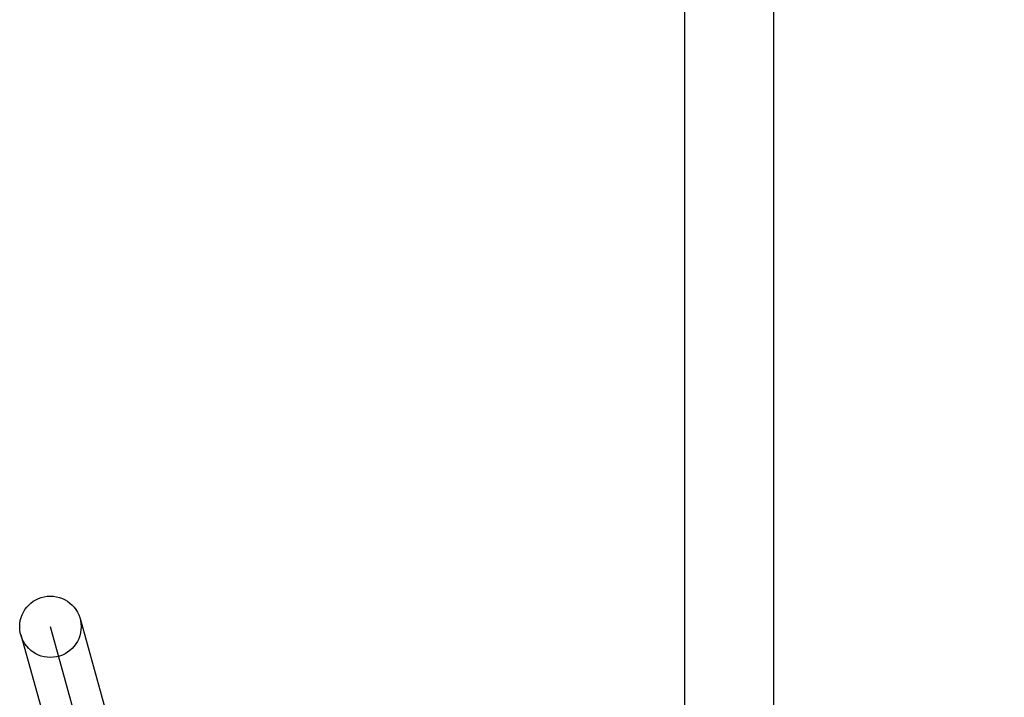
# Model space of a CAD drawing. Header units: inches. Extents: x 0 to 308, y 0 to 199.
# Tile 68 of 139: x 87.171 to 87.492, y 103.84 to 104.061. Entities that reach past the tile are written whole.
import ezdxf

# ---------------------------------------------------------------- set-up
doc = ezdxf.new("R2010")
doc.units = ezdxf.units.IN
doc.header["$LTSCALE"] = 16.920913
doc.header["$MEASUREMENT"] = 0
doc.linetypes.add('HIDDEN', pattern=[0.2, 0.1, -0.1])
doc.layers.add('DEFAULT_2', color=8, linetype='HIDDEN')
doc.layers.add('RIGHT_OR_MAIN_DOOR_ASSEMBLY', color=7, linetype='CONTINUOUS')

msp = doc.modelspace()

# ---------------------------------------------------------------- linework, layer by layer
at = {"layer": 'DEFAULT_2', "color": 8, "linetype": 'HIDDEN'}
for p, q in [((87.41667, 99.36664), (87.41667, 104.86714)), ((87.19085, 103.86552), (87.24175, 103.68247)), ((87.23212, 103.6798), (87.18122, 103.86284)), ((87.17158, 103.86016), (87.22248, 103.67712))]:
    msp.add_line(p, q, dxfattribs=at)
msp.add_circle((87.18122, 103.86284), 0.01, dxfattribs=at)
at = {"layer": 'RIGHT_OR_MAIN_DOOR_ASSEMBLY', "color": 8, "linetype": 'HIDDEN'}
msp.add_line((87.49167, 90.92882), (87.49167, 113.73882), dxfattribs=at)
at = {"layer": 'RIGHT_OR_MAIN_DOOR_ASSEMBLY', "color": 3, "linetype": 'Continuous'}
msp.add_line((87.38767, 91.08382), (87.38767, 113.58382), dxfattribs=at)

doc.saveas('drawing.dxf')
